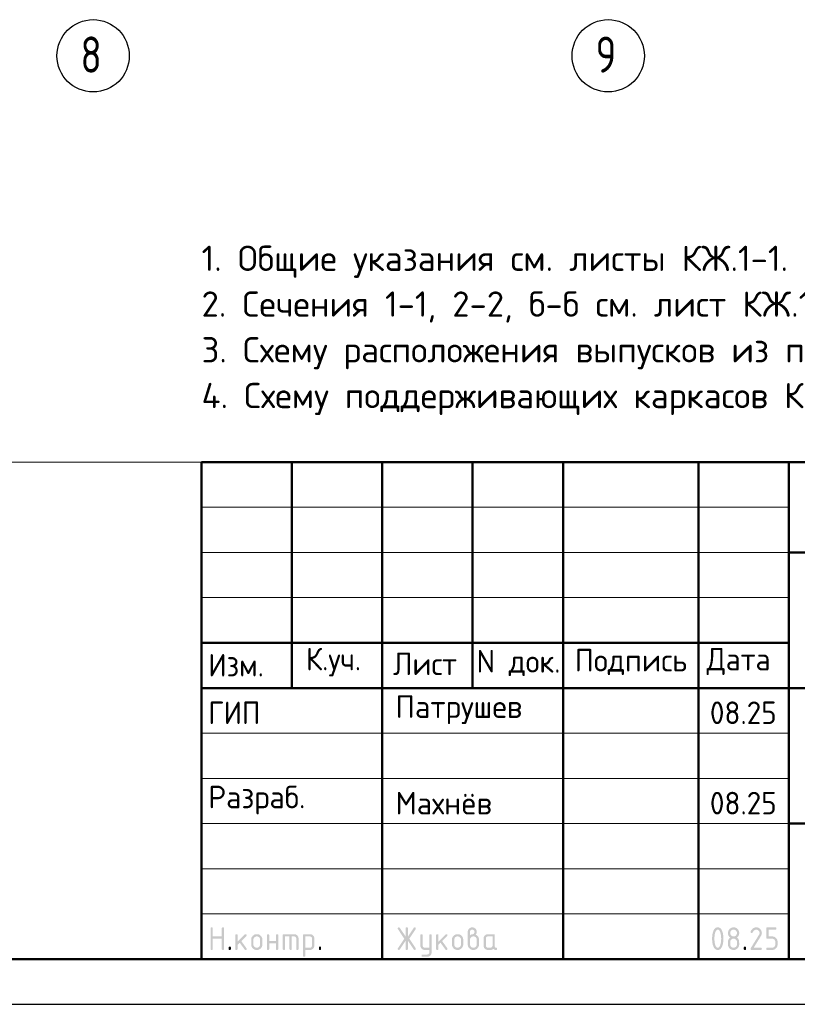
# Model space of a CAD drawing. Header units: millimetres. Extents: x 0 to 42000, y 0 to 29700.
# Tile 2 of 4: x 20987 to 29593, y 0 to 10896. Entities that reach past the tile are written whole.
import ezdxf

# ---------------------------------------------------------------- set-up
doc = ezdxf.new("R2010")
doc.units = ezdxf.units.MM
doc.linetypes.add('______5', pattern=[1100, 800, -100, 100, -100])
doc.layers.add('Standard', color=7, linetype='Continuous', lineweight=25)
doc.layers.add('Оси', color=7, linetype='______5', true_color=0x656565)
doc.styles.add('ISOCPEUR', font='txt')

msp = doc.modelspace()

# ---------------------------------------------------------------- hatches: boundary and pattern name
at = {"layer": 'Standard', "linetype": 'Continuous', "lineweight": 25, "transparency": 33554687}
for points in [[(23099, 614), (23099, 839), (23099, 840), (23099, 842), (23099, 843), (23100, 844), (23100, 845), (23101, 846), (23101, 847), (23102, 848), (23103, 849), (23104, 850), (23105, 850), (23106, 851), (23107, 851), (23109, 851), (23110, 851), (23112, 851), (23113, 851), (23115, 851), (23116, 851), (23117, 851), (23118, 850), (23119, 850), (23120, 849), (23121, 848), (23122, 847), (23122, 846), (23123, 845), (23123, 844), (23124, 843), (23124, 842), (23124, 840), (23124, 839), (23124, 751), (23224, 751), (23224, 839), (23224, 840), (23224, 842), (23224, 843), (23225, 844), (23225, 845), (23226, 846), (23226, 847), (23227, 848), (23228, 849), (23229, 850), (23230, 850), (23231, 851), (23232, 851), (23233, 851), (23235, 851), (23236, 851), (23238, 851), (23239, 851), (23241, 851), (23242, 851), (23243, 850), (23244, 850), (23245, 849), (23246, 848), (23247, 847), (23247, 846), (23248, 845), (23248, 844), (23249, 843), (23249, 842), (23249, 840), (23249, 839), (23249, 614), (23249, 612), (23249, 611), (23249, 609), (23248, 608), (23248, 607), (23247, 606), (23247, 605), (23246, 604), (23245, 604), (23244, 603), (23243, 602), (23242, 602), (23241, 602), (23239, 601), (23238, 601), (23236, 601), (23235, 601), (23233, 601), (23232, 602), (23231, 602), (23230, 602), (23229, 603), (23228, 604), (23227, 604), (23226, 605), (23226, 606), (23225, 607), (23225, 608), (23224, 609), (23224, 611), (23224, 612), (23224, 614), (23224, 726), (23124, 726), (23124, 614), (23124, 612), (23124, 611), (23124, 609), (23123, 608), (23123, 607), (23122, 606), (23122, 605), (23121, 604), (23120, 604), (23119, 603), (23118, 602), (23117, 602), (23116, 602), (23115, 601), (23113, 601), (23112, 601), (23110, 601), (23109, 601), (23107, 602), (23106, 602), (23105, 602), (23104, 603), (23103, 604), (23102, 604), (23101, 605), (23101, 606), (23100, 607), (23100, 608), (23099, 609), (23099, 611), (23099, 612)], [(23399, 694), (23478, 773), (23478, 773), (23479, 774), (23480, 775), (23482, 775), (23483, 776), (23484, 776), (23485, 776), (23486, 776), (23488, 776), (23489, 776), (23491, 776), (23492, 775), (23493, 775), (23494, 774), (23495, 774), (23496, 773), (23497, 772), (23497, 771), (23498, 770), (23498, 769), (23499, 768), (23499, 767), (23499, 765), (23499, 764), (23499, 762), (23499, 761), (23498, 760), (23498, 759), (23497, 758), (23497, 757), (23496, 756), (23495, 755), (23440, 700), (23496, 621), (23498, 619), (23498, 617), (23499, 616), (23499, 614), (23499, 612), (23499, 611), (23499, 609), (23498, 608), (23498, 607), (23497, 606), (23497, 605), (23496, 604), (23495, 604), (23494, 603), (23493, 602), (23492, 602), (23491, 602), (23489, 601), (23488, 601), (23486, 601), (23485, 601), (23483, 602), (23482, 602), (23480, 603), (23479, 603), (23478, 604), (23477, 605), (23476, 607), (23422, 682), (23399, 659), (23399, 614), (23399, 612), (23399, 611), (23399, 609), (23398, 608), (23398, 607), (23397, 606), (23397, 605), (23396, 604), (23395, 604), (23394, 603), (23393, 602), (23392, 602), (23391, 602), (23389, 601), (23388, 601), (23386, 601), (23385, 601), (23383, 601), (23382, 602), (23381, 602), (23380, 602), (23379, 603), (23378, 604), (23377, 604), (23376, 605), (23376, 606), (23375, 607), (23375, 608), (23374, 609), (23374, 611), (23374, 612), (23374, 614), (23374, 764), (23374, 765), (23374, 767), (23374, 768), (23375, 769), (23375, 770), (23376, 771), (23376, 772), (23377, 773), (23378, 774), (23379, 774), (23380, 775), (23381, 775), (23382, 776), (23383, 776), (23385, 776), (23386, 776), (23388, 776), (23389, 776), (23391, 776), (23392, 775), (23393, 775), (23394, 774), (23395, 774), (23396, 773), (23397, 772), (23397, 771), (23398, 770), (23398, 769), (23399, 768), (23399, 767), (23399, 765), (23399, 764)], [(23749, 676), (23749, 614), (23749, 612), (23748, 611), (23748, 609), (23748, 608), (23747, 607), (23747, 606), (23746, 605), (23746, 604), (23745, 604), (23744, 603), (23743, 602), (23742, 602), (23740, 602), (23739, 601), (23738, 601), (23736, 601), (23735, 601), (23733, 601), (23732, 602), (23731, 602), (23729, 602), (23729, 603), (23728, 604), (23727, 604), (23726, 605), (23725, 606), (23725, 607), (23724, 608), (23724, 609), (23724, 611), (23724, 612), (23724, 614), (23724, 764), (23724, 765), (23724, 767), (23724, 768), (23724, 769), (23725, 770), (23725, 771), (23726, 772), (23727, 773), (23728, 774), (23729, 774), (23729, 775), (23731, 775), (23732, 776), (23733, 776), (23735, 776), (23736, 776), (23738, 776), (23739, 776), (23740, 776), (23742, 775), (23743, 775), (23744, 774), (23745, 774), (23746, 773), (23746, 772), (23747, 771), (23747, 770), (23748, 769), (23748, 768), (23748, 767), (23749, 765), (23749, 764), (23749, 701), (23823, 701), (23823, 764), (23823, 765), (23824, 767), (23824, 768), (23824, 769), (23825, 770), (23825, 771), (23826, 772), (23826, 773), (23827, 774), (23828, 774), (23829, 775), (23830, 775), (23832, 776), (23833, 776), (23834, 776), (23836, 776), (23837, 776), (23839, 776), (23840, 776), (23841, 775), (23843, 775), (23843, 774), (23844, 774), (23845, 773), (23846, 772), (23847, 771), (23847, 770), (23848, 769), (23848, 768), (23848, 767), (23848, 765), (23848, 764), (23848, 614), (23848, 612), (23848, 611), (23848, 609), (23848, 608), (23847, 607), (23847, 606), (23846, 605), (23845, 604), (23844, 604), (23843, 603), (23843, 602), (23841, 602), (23840, 602), (23839, 601), (23837, 601), (23836, 601), (23834, 601), (23833, 601), (23832, 602), (23830, 602), (23829, 602), (23828, 603), (23827, 604), (23826, 604), (23826, 605), (23825, 606), (23825, 607), (23824, 608), (23824, 609), (23824, 611), (23823, 612), (23823, 614), (23823, 676)], [(23911, 776), (24023, 776), (24026, 776), (24028, 776), (24031, 776), (24033, 775), (24036, 775), (24038, 774), (24040, 773), (24043, 773), (24045, 772), (24047, 770), (24049, 769), (24051, 768), (24053, 767), (24055, 765), (24057, 763), (24059, 762), (24061, 760), (24062, 758), (24064, 756), (24065, 754), (24067, 752), (24068, 750), (24069, 748), (24070, 745), (24071, 743), (24071, 741), (24072, 739), (24072, 736), (24073, 734), (24073, 731), (24073, 729), (24073, 726), (24073, 614), (24073, 612), (24073, 611), (24073, 609), (24073, 608), (24072, 607), (24072, 606), (24071, 605), (24070, 604), (24069, 604), (24068, 603), (24067, 602), (24066, 602), (24065, 602), (24064, 601), (24062, 601), (24061, 601), (24059, 601), (24058, 601), (24057, 602), (24055, 602), (24054, 602), (24053, 603), (24052, 604), (24051, 604), (24051, 605), (24050, 606), (24049, 607), (24049, 608), (24049, 609), (24048, 611), (24048, 612), (24048, 614), (24048, 726), (24048, 729), (24048, 731), (24047, 734), (24046, 736), (24046, 738), (24044, 740), (24043, 742), (24041, 744), (24039, 746), (24037, 747), (24035, 748), (24033, 749), (24031, 750), (24028, 751), (24026, 751), (24023, 751), (23998, 751), (23998, 614), (23998, 612), (23998, 611), (23998, 609), (23998, 608), (23997, 607), (23997, 606), (23996, 605), (23995, 604), (23995, 604), (23994, 603), (23993, 602), (23991, 602), (23990, 602), (23989, 601), (23987, 601), (23986, 601), (23984, 601), (23983, 601), (23982, 602), (23980, 602), (23979, 602), (23978, 603), (23977, 604), (23977, 604), (23976, 605), (23975, 606), (23975, 607), (23974, 608), (23974, 609), (23974, 611), (23973, 612), (23973, 614), (23973, 751), (23924, 751), (23924, 614), (23924, 612), (23923, 611), (23923, 609), (23923, 608), (23922, 607), (23922, 606), (23921, 605), (23920, 604), (23920, 604), (23919, 603), (23918, 602), (23916, 602), (23915, 602), (23914, 601), (23913, 601), (23911, 601), (23909, 601), (23908, 601), (23907, 602), (23906, 602), (23904, 602), (23903, 603), (23902, 604), (23902, 604), (23901, 605), (23900, 606), (23900, 607), (23899, 608), (23899, 609), (23899, 611), (23898, 612), (23898, 614), (23898, 764), (23898, 765), (23899, 767), (23899, 768), (23899, 769), (23900, 770), (23900, 771), (23901, 772), (23902, 773), (23902, 774), (23903, 774), (23904, 775), (23906, 775), (23907, 776), (23908, 776), (23909, 776)], [(25259, 704), (25194, 607), (25193, 605), (25192, 604), (25191, 603), (25190, 603), (25188, 602), (25187, 602), (25185, 601), (25183, 601), (25182, 601), (25180, 601), (25179, 602), (25178, 602), (25177, 603), (25176, 603), (25175, 604), (25174, 605), (25173, 605), (25173, 606), (25172, 607), (25172, 609), (25171, 610), (25171, 611), (25171, 613), (25171, 614), (25171, 616), (25172, 618), (25172, 619), (25173, 621), (25243, 726), (25173, 832), (25172, 833), (25172, 835), (25171, 837), (25171, 838), (25171, 840), (25171, 841), (25171, 843), (25172, 844), (25172, 845), (25173, 846), (25173, 847), (25174, 848), (25175, 849), (25176, 849), (25177, 850), (25178, 850), (25179, 851), (25181, 851), (25182, 851), (25184, 851), (25185, 851), (25187, 851), (25188, 851), (25189, 850), (25191, 849), (25192, 848), (25193, 847), (25194, 846), (25259, 749), (25259, 839), (25259, 840), (25259, 842), (25259, 843), (25259, 844), (25260, 845), (25260, 846), (25261, 847), (25262, 848), (25262, 849), (25263, 850), (25264, 850), (25266, 851), (25267, 851), (25268, 851), (25269, 851), (25271, 851), (25273, 851), (25274, 851), (25275, 851), (25277, 851), (25278, 850), (25279, 850), (25280, 849), (25280, 848), (25281, 847), (25282, 846), (25282, 845), (25283, 844), (25283, 843), (25283, 842), (25284, 840), (25284, 839), (25284, 749), (25348, 846), (25349, 847), (25350, 848), (25351, 849), (25353, 850), (25354, 851), (25356, 851), (25357, 851), (25359, 851), (25360, 851), (25361, 851), (25362, 851), (25363, 850), (25365, 850), (25366, 849), (25367, 848), (25367, 847), (25368, 847), (25369, 846), (25370, 845), (25370, 843), (25371, 842), (25371, 841), (25371, 840), (25371, 839), (25371, 837), (25371, 835), (25370, 833), (25369, 832), (25299, 726), (25369, 621), (25370, 619), (25371, 617), (25371, 616), (25371, 614), (25371, 613), (25371, 611), (25371, 610), (25370, 609), (25370, 608), (25369, 607), (25368, 606), (25368, 605), (25367, 604), (25366, 603), (25365, 603), (25364, 602), (25363, 602), (25361, 602), (25360, 601), (25359, 601), (25357, 601), (25356, 602), (25354, 602), (25353, 603), (25351, 603), (25350, 604), (25349, 605), (25348, 607), (25284, 704), (25284, 614), (25284, 612), (25283, 611), (25283, 609), (25283, 608), (25282, 607), (25282, 606), (25281, 605), (25280, 604), (25280, 604), (25279, 603), (25278, 602), (25277, 602), (25275, 602), (25274, 601), (25273, 601), (25271, 601), (25269, 601), (25268, 601), (25267, 602), (25266, 602), (25264, 602), (25263, 603), (25262, 604), (25262, 604), (25261, 605), (25260, 606), (25260, 607), (25259, 608), (25259, 609), (25259, 611), (25259, 612), (25259, 614)], [(25521, 576), (25521, 601), (25471, 601), (25468, 601), (25466, 602), (25463, 602), (25461, 602), (25458, 603), (25456, 603), (25454, 604), (25452, 605), (25449, 606), (25447, 607), (25445, 608), (25443, 609), (25441, 611), (25439, 612), (25437, 614), (25436, 616), (25434, 618), (25432, 620), (25431, 622), (25429, 624), (25428, 626), (25427, 628), (25426, 630), (25425, 632), (25424, 634), (25423, 637), (25422, 639), (25422, 641), (25422, 644), (25421, 646), (25421, 649), (25421, 651), (25421, 764), (25421, 765), (25421, 767), (25421, 768), (25422, 769), (25422, 770), (25423, 771), (25423, 772), (25424, 773), (25425, 774), (25426, 774), (25427, 775), (25428, 775), (25429, 776), (25431, 776), (25432, 776), (25434, 776), (25435, 776), (25437, 776), (25438, 776), (25439, 775), (25440, 775), (25441, 774), (25442, 774), (25443, 773), (25444, 772), (25444, 771), (25445, 770), (25445, 769), (25446, 768), (25446, 767), (25446, 765), (25446, 764), (25446, 651), (25446, 649), (25447, 646), (25447, 644), (25448, 642), (25449, 640), (25450, 638), (25452, 636), (25454, 634), (25455, 632), (25457, 630), (25459, 629), (25462, 628), (25464, 627), (25466, 627), (25468, 626), (25471, 626), (25521, 626), (25521, 764), (25521, 765), (25521, 767), (25521, 768), (25522, 769), (25522, 770), (25523, 771), (25523, 772), (25524, 773), (25525, 774), (25526, 774), (25527, 775), (25528, 775), (25529, 776), (25530, 776), (25532, 776), (25533, 776), (25535, 776), (25536, 776), (25538, 776), (25539, 775), (25540, 775), (25541, 774), (25542, 774), (25543, 773), (25544, 772), (25544, 771), (25545, 770), (25545, 769), (25545, 768), (25546, 767), (25546, 765), (25546, 764), (25546, 576), (25546, 574), (25546, 571), (25545, 569), (25545, 566), (25545, 564), (25544, 562), (25543, 559), (25542, 557), (25541, 555), (25540, 553), (25539, 551), (25538, 549), (25537, 547), (25535, 545), (25533, 543), (25532, 541), (25530, 539), (25528, 538), (25526, 536), (25524, 535), (25522, 533), (25520, 532), (25518, 531), (25516, 530), (25514, 529), (25511, 528), (25509, 528), (25507, 527), (25504, 527), (25502, 527), (25499, 526), (25497, 526), (25446, 526), (25445, 526), (25443, 527), (25442, 527), (25441, 527), (25440, 528), (25439, 528), (25438, 529), (25437, 529), (25436, 530), (25435, 531), (25435, 532), (25434, 533), (25434, 535), (25434, 536), (25434, 537), (25434, 539), (25434, 540), (25434, 541), (25434, 542), (25435, 544), (25435, 545), (25436, 546), (25436, 547), (25437, 548), (25438, 549), (25439, 549), (25440, 550), (25442, 550), (25443, 551), (25444, 551), (25445, 551), (25446, 551), (25496, 551), (25499, 551), (25501, 552), (25503, 552), (25506, 553), (25508, 554), (25510, 555), (25512, 557), (25514, 558), (25515, 560), (25517, 562), (25518, 564), (25519, 566), (25520, 568), (25520, 571), (25521, 573)], [(25621, 694), (25700, 773), (25700, 773), (25701, 774), (25702, 775), (25704, 775), (25705, 776), (25706, 776), (25707, 776), (25708, 776), (25710, 776), (25711, 776), (25713, 776), (25714, 775), (25715, 775), (25716, 774), (25717, 774), (25718, 773), (25719, 772), (25719, 771), (25720, 770), (25720, 769), (25721, 768), (25721, 767), (25721, 765), (25721, 764), (25721, 762), (25721, 761), (25721, 760), (25720, 759), (25720, 758), (25719, 757), (25718, 756), (25717, 755), (25662, 700), (25719, 621), (25720, 619), (25720, 617), (25721, 616), (25721, 614), (25721, 612), (25721, 611), (25721, 609), (25720, 608), (25720, 607), (25719, 606), (25719, 605), (25718, 604), (25717, 604), (25716, 603), (25715, 602), (25714, 602), (25713, 602), (25711, 601), (25710, 601), (25708, 601), (25707, 601), (25705, 602), (25704, 602), (25703, 603), (25701, 603), (25700, 604), (25699, 605), (25698, 607), (25644, 682), (25621, 659), (25621, 614), (25621, 612), (25621, 611), (25621, 609), (25620, 608), (25620, 607), (25619, 606), (25619, 605), (25618, 604), (25617, 604), (25616, 603), (25615, 602), (25614, 602), (25613, 602), (25611, 601), (25610, 601), (25608, 601), (25607, 601), (25606, 601), (25604, 602), (25603, 602), (25602, 602), (25601, 603), (25600, 604), (25599, 604), (25598, 605), (25598, 606), (25597, 607), (25597, 608), (25596, 609), (25596, 611), (25596, 612), (25596, 614), (25596, 764), (25596, 765), (25596, 767), (25596, 768), (25597, 769), (25597, 770), (25598, 771), (25598, 772), (25599, 773), (25600, 774), (25601, 774), (25602, 775), (25603, 775), (25604, 776), (25606, 776), (25607, 776), (25608, 776), (25610, 776), (25611, 776), (25613, 776), (25614, 775), (25615, 775), (25616, 774), (25617, 774), (25618, 773), (25619, 772), (25619, 771), (25620, 770), (25620, 769), (25621, 768), (25621, 767), (25621, 765), (25621, 764)], [(29137, 851), (29140, 851), (29144, 851), (29147, 851), (29150, 850), (29153, 850), (29156, 849), (29158, 848), (29161, 847), (29164, 846), (29167, 844), (29169, 843), (29172, 841), (29174, 839), (29177, 837), (29179, 835), (29181, 833), (29184, 831), (29186, 828), (29188, 826), (29189, 823), (29191, 821), (29193, 818), (29194, 816), (29195, 813), (29196, 810), (29197, 807), (29198, 804), (29198, 801), (29199, 798), (29199, 795), (29200, 792), (29200, 789), (29200, 784), (29199, 780), (29198, 775), (29197, 771), (29195, 766), (29193, 762), (29191, 757), (29188, 753), (29110, 626), (29187, 626), (29189, 626), (29190, 626), (29191, 626), (29193, 626), (29194, 625), (29195, 625), (29196, 624), (29197, 623), (29197, 622), (29198, 621), (29198, 620), (29199, 619), (29199, 618), (29199, 617), (29200, 615), (29200, 614), (29200, 612), (29199, 611), (29199, 610), (29199, 608), (29198, 607), (29198, 606), (29197, 605), (29197, 604), (29196, 604), (29195, 603), (29194, 602), (29193, 602), (29191, 602), (29190, 601), (29189, 601), (29187, 601), (29087, 601), (29086, 601), (29084, 601), (29083, 602), (29082, 602), (29081, 602), (29080, 603), (29079, 604), (29078, 604), (29077, 605), (29076, 606), (29076, 607), (29075, 608), (29075, 609), (29075, 611), (29075, 612), (29075, 614), (29075, 616), (29075, 617), (29076, 619), (29077, 621), (29168, 768), (29170, 771), (29171, 773), (29172, 776), (29173, 778), (29174, 781), (29174, 783), (29175, 786), (29175, 789), (29175, 793), (29174, 796), (29173, 800), (29172, 803), (29171, 806), (29168, 809), (29166, 813), (29164, 815), (29161, 818), (29158, 820), (29155, 822), (29152, 823), (29148, 825), (29145, 826), (29141, 826), (29137, 826), (29135, 826), (29132, 826), (29129, 825), (29127, 824), (29124, 823), (29122, 822), (29119, 820), (29117, 818), (29114, 816), (29112, 814), (29110, 812), (29107, 809), (29105, 806), (29103, 802), (29100, 799), (29098, 795), (29097, 793), (29096, 792), (29095, 791), (29094, 790), (29092, 790), (29091, 789), (29089, 789), (29087, 789), (29086, 789), (29084, 789), (29083, 789), (29082, 790), (29081, 790), (29080, 791), (29079, 791), (29078, 792), (29077, 793), (29076, 794), (29076, 795), (29075, 796), (29075, 797), (29075, 798), (29075, 800), (29075, 801), (29075, 803), (29075, 804), (29075, 805), (29076, 806), (29079, 812), (29082, 817), (29085, 822), (29088, 826), (29092, 830), (29095, 834), (29099, 837), (29103, 840), (29107, 843), (29111, 845), (29115, 847), (29119, 848), (29123, 850), (29128, 851), (29132, 851)], [(29250, 739), (29250, 839), (29250, 840), (29250, 842), (29250, 843), (29250, 844), (29251, 845), (29251, 846), (29252, 847), (29253, 848), (29253, 849), (29254, 850), (29255, 850), (29257, 851), (29258, 851), (29259, 851), (29261, 851), (29262, 851), (29349, 851), (29351, 851), (29352, 851), (29354, 851), (29355, 851), (29356, 850), (29357, 850), (29358, 849), (29359, 848), (29359, 847), (29360, 846), (29361, 845), (29361, 844), (29361, 843), (29362, 842), (29362, 840), (29362, 839), (29362, 837), (29362, 836), (29361, 834), (29361, 833), (29361, 832), (29360, 831), (29359, 830), (29359, 829), (29358, 829), (29357, 828), (29356, 827), (29355, 827), (29354, 827), (29352, 826), (29351, 826), (29349, 826), (29275, 826), (29275, 751), (29312, 751), (29315, 751), (29318, 751), (29322, 751), (29324, 750), (29327, 750), (29330, 749), (29333, 748), (29336, 747), (29339, 746), (29341, 744), (29344, 743), (29347, 741), (29349, 739), (29351, 737), (29354, 735), (29356, 733), (29358, 731), (29360, 728), (29362, 726), (29364, 723), (29366, 721), (29367, 718), (29369, 715), (29370, 713), (29371, 710), (29372, 707), (29373, 704), (29373, 701), (29374, 698), (29374, 695), (29374, 692), (29374, 689), (29374, 664), (29374, 661), (29374, 657), (29374, 654), (29373, 651), (29373, 648), (29372, 645), (29371, 643), (29370, 640), (29369, 637), (29367, 634), (29366, 632), (29364, 629), (29362, 627), (29360, 624), (29358, 622), (29356, 620), (29354, 617), (29351, 615), (29349, 613), (29346, 612), (29344, 610), (29341, 608), (29339, 607), (29336, 606), (29333, 605), (29330, 604), (29327, 603), (29324, 602), (29321, 602), (29318, 602), (29315, 601), (29312, 601), (29262, 601), (29261, 601), (29259, 601), (29258, 602), (29257, 602), (29255, 602), (29254, 603), (29253, 604), (29253, 604), (29252, 605), (29251, 606), (29251, 607), (29250, 608), (29250, 610), (29250, 611), (29250, 612), (29250, 614), (29250, 615), (29250, 617), (29250, 618), (29250, 619), (29251, 620), (29251, 621), (29252, 622), (29253, 623), (29253, 624), (29254, 625), (29255, 625), (29257, 626), (29258, 626), (29259, 626), (29261, 626), (29262, 626), (29312, 626), (29316, 626), (29319, 627), (29323, 628), (29326, 629), (29330, 630), (29333, 632), (29336, 634), (29338, 637), (29341, 640), (29343, 643), (29345, 646), (29347, 649), (29348, 653), (29349, 656), (29349, 660), (29349, 664), (29349, 689), (29349, 693), (29349, 696), (29348, 700), (29347, 703), (29345, 707), (29343, 710), (29341, 713), (29338, 715), (29336, 718), (29333, 720), (29330, 722), (29326, 724), (29323, 725), (29319, 726), (29316, 726), (29312, 726), (29262, 726), (29261, 726), (29259, 726), (29258, 727), (29257, 727), (29255, 727), (29254, 728), (29253, 729), (29253, 729), (29252, 730), (29251, 731), (29251, 732), (29250, 733), (29250, 734), (29250, 736), (29250, 737)], [(23299, 626), (23299, 628), (23299, 629), (23299, 631), (23300, 632), (23300, 633), (23301, 634), (23301, 635), (23302, 636), (23303, 637), (23304, 637), (23305, 638), (23306, 638), (23307, 638), (23309, 639), (23310, 639), (23312, 639), (23313, 639), (23314, 639), (23316, 638), (23317, 638), (23318, 638), (23319, 637), (23320, 637), (23321, 636), (23322, 635), (23322, 634), (23323, 633), (23323, 632), (23324, 631), (23324, 629), (23324, 628), (23324, 626), (23324, 614), (23324, 612), (23324, 611), (23324, 610), (23323, 608), (23323, 607), (23322, 606), (23322, 605), (23321, 604), (23320, 604), (23319, 603), (23318, 602), (23317, 602), (23316, 602), (23314, 601), (23313, 601), (23312, 601), (23310, 601), (23309, 601), (23307, 602), (23306, 602), (23305, 602), (23304, 603), (23303, 604), (23302, 604), (23301, 605), (23301, 606), (23300, 607), (23300, 608), (23299, 610), (23299, 611), (23299, 612), (23299, 614)], [(24298, 626), (24298, 628), (24298, 629), (24299, 631), (24299, 632), (24299, 633), (24300, 634), (24301, 635), (24301, 636), (24302, 637), (24303, 637), (24304, 638), (24305, 638), (24307, 638), (24308, 639), (24309, 639), (24311, 639), (24312, 639), (24314, 639), (24315, 638), (24316, 638), (24317, 638), (24318, 637), (24319, 637), (24320, 636), (24321, 635), (24322, 634), (24322, 633), (24323, 632), (24323, 631), (24323, 629), (24323, 628), (24323, 626), (24323, 614), (24323, 612), (24323, 611), (24323, 610), (24323, 608), (24322, 607), (24322, 606), (24321, 605), (24320, 604), (24319, 604), (24318, 603), (24317, 602), (24316, 602), (24315, 602), (24314, 601), (24312, 601), (24311, 601), (24309, 601), (24308, 601), (24307, 602), (24305, 602), (24304, 602), (24303, 603), (24302, 604), (24301, 604), (24301, 605), (24300, 606), (24299, 607), (24299, 608), (24299, 610), (24298, 611), (24298, 612), (24298, 614)], [(29000, 626), (29000, 628), (29000, 629), (29000, 631), (29001, 632), (29001, 633), (29002, 634), (29002, 635), (29003, 636), (29004, 637), (29005, 637), (29006, 638), (29007, 638), (29008, 638), (29009, 639), (29011, 639), (29012, 639), (29014, 639), (29015, 639), (29017, 638), (29018, 638), (29019, 638), (29020, 637), (29021, 637), (29022, 636), (29023, 635), (29023, 634), (29024, 633), (29024, 632), (29024, 631), (29025, 629), (29025, 628), (29025, 626), (29025, 614), (29025, 612), (29025, 611), (29024, 610), (29024, 608), (29024, 607), (29023, 606), (29023, 605), (29022, 604), (29021, 604), (29020, 603), (29019, 602), (29018, 602), (29017, 602), (29015, 601), (29014, 601), (29012, 601), (29011, 601), (29009, 601), (29008, 602), (29007, 602), (29006, 602), (29005, 603), (29004, 604), (29003, 604), (29002, 605), (29002, 606), (29001, 607), (29001, 608), (29000, 610), (29000, 611), (29000, 612), (29000, 614)]]:
    msp.add_hatch(color=7, dxfattribs=at).paths.add_polyline_path(points, flags=16)
h = msp.add_hatch(color=7, dxfattribs=at)
h.paths.add_polyline_path([(23549, 664), (23549, 714), (23549, 717), (23549, 720), (23549, 723), (23550, 726), (23550, 729), (23551, 732), (23552, 735), (23553, 738), (23554, 740), (23556, 743), (23557, 746), (23559, 748), (23561, 751), (23563, 753), (23565, 756), (23567, 758), (23569, 760), (23572, 762), (23574, 764), (23577, 766), (23579, 768), (23582, 769), (23584, 770), (23587, 772), (23590, 773), (23593, 774), (23596, 774), (23599, 775), (23602, 776), (23605, 776), (23608, 776), (23611, 776), (23614, 776), (23618, 776), (23621, 776), (23624, 775), (23627, 774), (23630, 774), (23633, 773), (23635, 772), (23638, 770), (23641, 769), (23643, 768), (23646, 766), (23648, 764), (23651, 762), (23653, 760), (23655, 758), (23658, 756), (23660, 753), (23662, 751), (23663, 749), (23665, 746), (23666, 743), (23668, 741), (23669, 738), (23670, 735), (23671, 732), (23672, 729), (23672, 726), (23673, 723), (23673, 720), (23674, 717), (23674, 714), (23674, 664), (23674, 660), (23673, 657), (23673, 654), (23672, 651), (23672, 648), (23671, 645), (23670, 642), (23669, 640), (23668, 637), (23666, 634), (23665, 632), (23663, 629), (23662, 627), (23660, 624), (23658, 622), (23655, 620), (23653, 617), (23651, 615), (23648, 613), (23646, 612), (23643, 610), (23641, 608), (23638, 607), (23635, 606), (23632, 605), (23629, 604), (23627, 603), (23624, 602), (23621, 602), (23617, 602), (23614, 601), (23611, 601), (23608, 601), (23605, 602), (23602, 602), (23599, 602), (23596, 603), (23593, 604), (23590, 605), (23587, 606), (23584, 607), (23582, 608), (23579, 610), (23577, 612), (23574, 613), (23572, 615), (23569, 617), (23567, 620), (23565, 622), (23563, 624), (23561, 627), (23559, 629), (23557, 632), (23556, 634), (23554, 637), (23553, 640), (23552, 642), (23551, 645), (23550, 648), (23550, 651), (23549, 654), (23549, 657), (23549, 660)], flags=16)
h.paths.add_polyline_path([(23648, 664), (23648, 714), (23648, 718), (23648, 721), (23647, 725), (23646, 728), (23644, 732), (23642, 735), (23640, 738), (23638, 740), (23635, 743), (23632, 745), (23629, 747), (23625, 749), (23622, 750), (23619, 751), (23615, 751), (23611, 751), (23607, 751), (23604, 751), (23600, 750), (23597, 749), (23594, 747), (23590, 745), (23587, 743), (23585, 740), (23582, 738), (23580, 735), (23578, 732), (23577, 728), (23575, 725), (23574, 721), (23574, 718), (23574, 714), (23574, 664), (23574, 660), (23574, 656), (23575, 653), (23577, 649), (23578, 646), (23580, 643), (23582, 640), (23585, 637), (23587, 634), (23590, 632), (23593, 630), (23597, 629), (23600, 628), (23604, 627), (23607, 626), (23611, 626), (23615, 626), (23619, 627), (23622, 628), (23625, 629), (23629, 630), (23632, 633), (23635, 635), (23638, 637), (23640, 640), (23642, 643), (23644, 646), (23646, 649), (23647, 653), (23648, 656), (23648, 660)])
h = msp.add_hatch(color=7, dxfattribs=at)
h.paths.add_polyline_path([(24123, 764), (24123, 765), (24124, 767), (24124, 768), (24124, 769), (24125, 770), (24125, 771), (24126, 772), (24127, 773), (24127, 774), (24128, 774), (24129, 775), (24130, 775), (24132, 776), (24133, 776), (24134, 776), (24136, 776), (24198, 776), (24201, 776), (24203, 776), (24206, 776), (24208, 775), (24211, 775), (24213, 774), (24215, 773), (24218, 773), (24220, 772), (24222, 770), (24224, 769), (24226, 768), (24228, 767), (24230, 765), (24232, 763), (24234, 762), (24236, 760), (24237, 758), (24239, 756), (24240, 754), (24241, 752), (24243, 750), (24244, 748), (24245, 746), (24245, 743), (24246, 741), (24247, 739), (24247, 736), (24248, 734), (24248, 731), (24248, 729), (24248, 726), (24248, 651), (24248, 649), (24248, 646), (24248, 644), (24247, 641), (24247, 639), (24246, 637), (24245, 634), (24245, 632), (24244, 630), (24243, 628), (24241, 626), (24240, 624), (24239, 622), (24237, 620), (24236, 618), (24234, 616), (24232, 614), (24230, 612), (24228, 611), (24226, 609), (24224, 608), (24222, 607), (24220, 606), (24218, 605), (24215, 604), (24213, 603), (24211, 603), (24208, 602), (24206, 602), (24203, 602), (24201, 601), (24198, 601), (24148, 601), (24148, 539), (24148, 537), (24148, 536), (24148, 535), (24148, 533), (24147, 532), (24147, 531), (24146, 530), (24145, 529), (24145, 529), (24144, 528), (24143, 528), (24141, 527), (24140, 527), (24139, 527), (24138, 526), (24136, 526), (24134, 526), (24133, 527), (24132, 527), (24130, 527), (24129, 528), (24128, 528), (24127, 529), (24127, 529), (24126, 530), (24125, 531), (24125, 532), (24124, 533), (24124, 535), (24124, 536), (24123, 537), (24123, 539)], flags=16)
h.paths.add_polyline_path([(24148, 751), (24148, 626), (24198, 626), (24201, 626), (24203, 627), (24206, 627), (24208, 628), (24210, 629), (24212, 630), (24214, 632), (24216, 634), (24218, 635), (24219, 637), (24220, 639), (24221, 642), (24222, 644), (24223, 646), (24223, 649), (24223, 651), (24223, 726), (24223, 729), (24223, 731), (24222, 734), (24221, 736), (24220, 738), (24219, 740), (24218, 742), (24216, 744), (24214, 746), (24212, 747), (24210, 748), (24208, 749), (24206, 750), (24203, 751), (24201, 751), (24198, 751)])
h = msp.add_hatch(color=7, dxfattribs=at)
h.paths.add_polyline_path([(25771, 664), (25771, 714), (25771, 717), (25771, 720), (25771, 723), (25772, 726), (25773, 729), (25773, 732), (25774, 735), (25775, 738), (25777, 740), (25778, 743), (25779, 746), (25781, 748), (25783, 751), (25785, 753), (25787, 756), (25789, 758), (25791, 760), (25794, 762), (25796, 764), (25799, 766), (25801, 768), (25804, 769), (25806, 770), (25809, 772), (25812, 773), (25815, 774), (25818, 774), (25821, 775), (25824, 776), (25827, 776), (25830, 776), (25833, 776), (25836, 776), (25840, 776), (25843, 776), (25846, 775), (25849, 774), (25852, 774), (25855, 773), (25857, 772), (25860, 770), (25863, 769), (25865, 768), (25868, 766), (25871, 764), (25873, 762), (25875, 760), (25878, 758), (25880, 756), (25882, 753), (25884, 751), (25885, 749), (25887, 746), (25889, 743), (25890, 741), (25891, 738), (25892, 735), (25893, 732), (25894, 729), (25894, 726), (25895, 723), (25895, 720), (25896, 717), (25896, 714), (25896, 664), (25896, 660), (25895, 657), (25895, 654), (25894, 651), (25894, 648), (25893, 645), (25892, 642), (25891, 640), (25890, 637), (25888, 634), (25887, 632), (25885, 629), (25884, 627), (25882, 624), (25880, 622), (25877, 620), (25875, 617), (25873, 615), (25870, 613), (25868, 612), (25865, 610), (25863, 608), (25860, 607), (25857, 606), (25854, 605), (25852, 604), (25849, 603), (25846, 602), (25843, 602), (25840, 602), (25836, 601), (25833, 601), (25830, 601), (25827, 602), (25824, 602), (25821, 602), (25818, 603), (25815, 604), (25812, 605), (25809, 606), (25806, 607), (25804, 608), (25801, 610), (25799, 612), (25796, 613), (25794, 615), (25791, 617), (25789, 620), (25787, 622), (25785, 624), (25783, 627), (25781, 629), (25779, 632), (25778, 634), (25777, 637), (25775, 640), (25774, 642), (25773, 645), (25773, 648), (25772, 651), (25771, 654), (25771, 657), (25771, 660)], flags=16)
h.paths.add_polyline_path([(25871, 664), (25871, 714), (25871, 718), (25870, 721), (25869, 725), (25868, 728), (25866, 732), (25864, 735), (25862, 738), (25860, 740), (25857, 743), (25854, 745), (25851, 747), (25848, 749), (25844, 750), (25841, 751), (25837, 751), (25833, 751), (25829, 751), (25826, 751), (25822, 750), (25819, 749), (25816, 747), (25813, 745), (25810, 743), (25807, 740), (25804, 738), (25802, 735), (25800, 732), (25799, 728), (25797, 725), (25797, 721), (25796, 718), (25796, 714), (25796, 664), (25796, 660), (25797, 656), (25797, 653), (25799, 649), (25800, 646), (25802, 643), (25804, 640), (25807, 637), (25809, 634), (25812, 632), (25815, 630), (25819, 629), (25822, 628), (25826, 627), (25829, 626), (25833, 626), (25837, 626), (25841, 627), (25844, 628), (25848, 629), (25851, 630), (25854, 633), (25857, 635), (25860, 637), (25862, 640), (25864, 643), (25866, 646), (25868, 649), (25869, 653), (25870, 656), (25871, 660)])
h = msp.add_hatch(color=7, dxfattribs=at)
h.paths.add_polyline_path([(25971, 764), (25975, 767), (25979, 769), (25982, 772), (25986, 773), (25990, 775), (25993, 775), (25997, 776), (26000, 776), (26002, 776), (26004, 777), (26006, 777), (26007, 778), (26009, 779), (26011, 781), (26013, 783), (26014, 785), (26016, 787), (26017, 789), (26018, 791), (26019, 793), (26020, 795), (26020, 797), (26021, 799), (26021, 801), (26021, 804), (26020, 806), (26020, 809), (26019, 811), (26018, 813), (26017, 815), (26015, 817), (26014, 819), (26012, 821), (26010, 822), (26008, 824), (26005, 824), (26003, 825), (26001, 826), (25998, 826), (25996, 826), (25993, 826), (25991, 826), (25988, 825), (25986, 824), (25984, 823), (25982, 822), (25980, 821), (25978, 819), (25976, 817), (25975, 815), (25973, 813), (25973, 811), (25972, 809), (25971, 806), (25971, 804), (25971, 801)])
h.paths.add_polyline_path([(26033, 771), (26037, 769), (26041, 767), (26045, 765), (26048, 762), (26052, 759), (26055, 756), (26058, 752), (26060, 748), (26063, 744), (26065, 740), (26067, 736), (26068, 732), (26069, 727), (26070, 723), (26070, 718), (26070, 714), (26070, 664), (26070, 661), (26070, 657), (26070, 654), (26069, 651), (26069, 648), (26068, 645), (26067, 642), (26066, 640), (26065, 637), (26063, 634), (26062, 632), (26060, 629), (26058, 627), (26056, 624), (26054, 622), (26052, 619), (26050, 617), (26048, 615), (26045, 613), (26043, 612), (26040, 610), (26037, 608), (26035, 607), (26032, 606), (26029, 605), (26026, 604), (26024, 603), (26021, 602), (26018, 602), (26014, 602), (26011, 601), (26008, 601), (26005, 601), (26002, 602), (25999, 602), (25996, 602), (25993, 603), (25990, 604), (25987, 605), (25984, 606), (25981, 607), (25979, 608), (25976, 610), (25973, 612), (25971, 613), (25968, 615), (25966, 617), (25964, 620), (25962, 622), (25960, 624), (25958, 627), (25956, 629), (25954, 632), (25953, 634), (25951, 637), (25950, 640), (25949, 643), (25948, 645), (25947, 648), (25947, 651), (25946, 654), (25946, 657), (25946, 661), (25946, 664), (25946, 801), (25946, 804), (25946, 806), (25946, 809), (25947, 811), (25947, 814), (25948, 816), (25948, 818), (25949, 821), (25950, 823), (25951, 825), (25953, 827), (25954, 829), (25955, 831), (25957, 833), (25958, 835), (25960, 837), (25962, 839), (25964, 840), (25966, 842), (25968, 843), (25970, 844), (25972, 846), (25974, 847), (25976, 848), (25979, 849), (25981, 849), (25983, 850), (25986, 850), (25988, 851), (25990, 851), (25993, 851), (25996, 851), (25998, 851), (26001, 851), (26003, 851), (26006, 850), (26008, 850), (26010, 849), (26013, 849), (26015, 848), (26017, 847), (26019, 846), (26021, 844), (26023, 843), (26025, 842), (26027, 840), (26029, 839), (26031, 837), (26033, 835), (26034, 833), (26036, 831), (26037, 829), (26039, 827), (26040, 825), (26041, 823), (26042, 821), (26043, 818), (26043, 816), (26044, 814), (26045, 811), (26045, 809), (26045, 806), (26045, 804), (26045, 801), (26045, 797), (26045, 792), (26044, 788), (26042, 784), (26041, 781), (26038, 777), (26036, 774)], flags=16)
h.paths.add_polyline_path([(26045, 664), (26045, 714), (26045, 718), (26045, 721), (26044, 725), (26043, 728), (26041, 732), (26039, 735), (26037, 738), (26035, 740), (26032, 743), (26029, 745), (26026, 747), (26023, 749), (26019, 750), (26016, 751), (26012, 751), (26008, 751), (26004, 751), (26001, 751), (25997, 750), (25994, 749), (25990, 747), (25987, 745), (25984, 743), (25982, 740), (25979, 738), (25977, 735), (25975, 732), (25973, 728), (25972, 725), (25971, 721), (25971, 718), (25971, 714), (25971, 664), (25971, 660), (25971, 656), (25972, 653), (25973, 649), (25975, 646), (25977, 643), (25979, 640), (25982, 637), (25984, 634), (25987, 632), (25990, 630), (25994, 629), (25997, 628), (26001, 627), (26004, 626), (26008, 626), (26012, 626), (26016, 627), (26019, 628), (26023, 629), (26026, 630), (26029, 633), (26032, 635), (26035, 637), (26037, 640), (26039, 643), (26041, 646), (26043, 649), (26044, 653), (26045, 656), (26045, 660)])
h = msp.add_hatch(color=7, dxfattribs=at)
h.paths.add_polyline_path([(26220, 751), (26170, 751), (26168, 751), (26165, 751), (26163, 750), (26161, 749), (26159, 748), (26157, 747), (26155, 746), (26153, 744), (26151, 742), (26150, 740), (26148, 738), (26147, 736), (26147, 734), (26146, 731), (26146, 729), (26146, 726), (26146, 651), (26146, 649), (26146, 646), (26147, 644), (26147, 642), (26148, 640), (26150, 638), (26151, 636), (26153, 634), (26155, 632), (26157, 630), (26159, 629), (26161, 628), (26163, 627), (26166, 627), (26168, 626), (26170, 626), (26195, 626), (26198, 626), (26200, 627), (26203, 627), (26205, 628), (26207, 629), (26209, 630), (26211, 632), (26213, 634), (26215, 635), (26216, 637), (26218, 639), (26218, 642), (26219, 644), (26220, 646), (26220, 649), (26220, 651)])
h.paths.add_polyline_path([(26270, 614), (26270, 612), (26270, 611), (26270, 609), (26270, 608), (26269, 607), (26269, 606), (26268, 605), (26267, 604), (26266, 604), (26265, 603), (26264, 602), (26263, 602), (26262, 602), (26261, 601), (26259, 601), (26258, 601), (26253, 601), (26249, 602), (26246, 603), (26242, 605), (26238, 606), (26235, 609), (26232, 611), (26229, 615), (26226, 611), (26222, 609), (26218, 606), (26214, 605), (26210, 603), (26205, 602), (26200, 601), (26195, 601), (26170, 601), (26168, 601), (26165, 602), (26163, 602), (26160, 602), (26158, 603), (26156, 603), (26153, 604), (26151, 605), (26149, 606), (26147, 607), (26145, 608), (26143, 609), (26141, 611), (26139, 612), (26137, 614), (26135, 616), (26133, 618), (26132, 619), (26130, 621), (26129, 623), (26127, 625), (26126, 628), (26125, 630), (26124, 632), (26123, 634), (26123, 636), (26122, 639), (26121, 641), (26121, 644), (26121, 646), (26121, 649), (26121, 651), (26121, 726), (26121, 729), (26121, 731), (26121, 734), (26121, 736), (26122, 739), (26123, 741), (26123, 743), (26124, 746), (26125, 748), (26126, 750), (26127, 752), (26129, 754), (26130, 756), (26132, 758), (26133, 760), (26135, 762), (26137, 763), (26139, 765), (26141, 767), (26143, 768), (26145, 769), (26147, 770), (26149, 772), (26151, 773), (26153, 773), (26156, 774), (26158, 775), (26160, 775), (26163, 776), (26165, 776), (26168, 776), (26170, 776), (26233, 776), (26234, 776), (26236, 776), (26237, 776), (26238, 775), (26239, 775), (26240, 774), (26241, 774), (26242, 773), (26243, 772), (26244, 771), (26244, 770), (26245, 769), (26245, 768), (26245, 767), (26245, 765), (26245, 764), (26245, 639), (26245, 637), (26246, 636), (26246, 634), (26246, 633), (26246, 632), (26247, 631), (26248, 630), (26248, 629), (26249, 629), (26250, 628), (26251, 627), (26252, 627), (26254, 627), (26255, 626), (26256, 626), (26258, 626), (26259, 626), (26261, 626), (26262, 626), (26263, 625), (26264, 625), (26265, 625), (26266, 624), (26267, 623), (26268, 622), (26269, 621), (26269, 620), (26270, 619), (26270, 618), (26270, 617), (26270, 615)], flags=16)
h = msp.add_hatch(color=7, dxfattribs=at)
h.paths.add_polyline_path([(28750, 726), (28750, 734), (28749, 742), (28749, 749), (28748, 756), (28747, 764), (28746, 771), (28745, 778), (28743, 785), (28742, 790), (28741, 794), (28739, 799), (28738, 803), (28736, 807), (28734, 810), (28732, 813), (28731, 816), (28729, 818), (28727, 820), (28724, 822), (28722, 824), (28720, 825), (28718, 826), (28715, 826), (28712, 826), (28710, 826), (28708, 826), (28705, 825), (28703, 824), (28701, 822), (28699, 820), (28696, 818), (28695, 816), (28693, 813), (28691, 810), (28689, 807), (28688, 803), (28686, 799), (28685, 794), (28683, 790), (28682, 785), (28680, 778), (28679, 770), (28678, 763), (28677, 756), (28676, 749), (28676, 741), (28675, 734), (28675, 726), (28675, 719), (28676, 711), (28676, 704), (28677, 696), (28678, 689), (28679, 682), (28680, 675), (28682, 668), (28683, 663), (28684, 658), (28686, 654), (28687, 650), (28689, 646), (28691, 643), (28693, 639), (28694, 637), (28696, 634), (28698, 632), (28701, 630), (28703, 629), (28705, 628), (28707, 627), (28710, 626), (28712, 626), (28715, 626), (28718, 627), (28720, 628), (28722, 629), (28724, 630), (28727, 632), (28729, 634), (28731, 637), (28732, 639), (28734, 643), (28736, 646), (28738, 650), (28739, 654), (28741, 658), (28742, 663), (28743, 668), (28745, 675), (28746, 682), (28747, 689), (28748, 696), (28749, 704), (28749, 711), (28750, 719)])
h.paths.add_polyline_path([(28775, 726), (28775, 721), (28775, 715), (28775, 710), (28774, 705), (28774, 699), (28773, 694), (28773, 689), (28772, 685), (28771, 680), (28771, 675), (28770, 671), (28769, 666), (28768, 662), (28766, 657), (28765, 653), (28764, 649), (28762, 643), (28760, 638), (28757, 633), (28755, 628), (28752, 624), (28749, 620), (28746, 616), (28743, 613), (28740, 610), (28736, 608), (28733, 606), (28729, 604), (28725, 603), (28721, 602), (28717, 601), (28712, 601), (28708, 601), (28704, 602), (28700, 603), (28696, 604), (28692, 606), (28689, 608), (28685, 610), (28682, 613), (28679, 616), (28676, 620), (28673, 624), (28670, 628), (28668, 632), (28665, 638), (28663, 643), (28661, 649), (28660, 653), (28658, 657), (28657, 661), (28656, 666), (28655, 670), (28654, 675), (28654, 680), (28653, 684), (28652, 689), (28652, 694), (28651, 699), (28651, 705), (28650, 710), (28650, 715), (28650, 721), (28650, 726), (28650, 732), (28650, 737), (28650, 743), (28651, 748), (28651, 753), (28652, 758), (28652, 763), (28653, 768), (28654, 773), (28654, 778), (28655, 782), (28656, 787), (28657, 791), (28658, 795), (28660, 800), (28661, 804), (28663, 810), (28665, 815), (28668, 820), (28670, 825), (28673, 829), (28676, 833), (28679, 836), (28682, 839), (28685, 842), (28689, 845), (28692, 847), (28696, 848), (28700, 850), (28704, 851), (28708, 851), (28712, 851), (28717, 851), (28721, 851), (28725, 850), (28729, 848), (28733, 847), (28736, 845), (28740, 842), (28743, 839), (28746, 836), (28749, 833), (28752, 829), (28755, 824), (28757, 820), (28760, 815), (28762, 810), (28764, 804), (28765, 799), (28766, 795), (28768, 791), (28769, 787), (28770, 782), (28771, 777), (28771, 773), (28772, 768), (28773, 763), (28773, 758), (28774, 753), (28774, 748), (28775, 743), (28775, 737), (28775, 732)], flags=16)
h = msp.add_hatch(color=7, dxfattribs=at)
h.paths.add_polyline_path([(28887, 626), (28891, 626), (28895, 627), (28898, 628), (28902, 629), (28905, 630), (28908, 632), (28911, 634), (28914, 637), (28917, 640), (28919, 643), (28921, 646), (28922, 649), (28923, 653), (28924, 656), (28925, 660), (28925, 664), (28925, 689), (28925, 693), (28924, 696), (28923, 700), (28922, 703), (28921, 707), (28919, 710), (28916, 713), (28914, 715), (28911, 718), (28908, 720), (28905, 722), (28902, 724), (28898, 725), (28895, 726), (28891, 726), (28887, 726), (28883, 726), (28880, 726), (28876, 725), (28873, 724), (28870, 722), (28867, 720), (28864, 718), (28861, 715), (28858, 713), (28856, 710), (28854, 707), (28853, 703), (28851, 700), (28851, 696), (28850, 693), (28850, 689), (28850, 664), (28850, 660), (28851, 656), (28851, 653), (28853, 649), (28854, 646), (28856, 643), (28858, 640), (28861, 637), (28864, 634), (28867, 632), (28870, 630), (28873, 629), (28876, 628), (28880, 627), (28883, 626)])
h.paths.add_polyline_path([(28887, 601), (28884, 601), (28881, 602), (28878, 602), (28875, 602), (28872, 603), (28869, 604), (28866, 605), (28863, 606), (28861, 607), (28858, 608), (28855, 610), (28853, 612), (28850, 613), (28848, 615), (28845, 617), (28843, 620), (28841, 622), (28839, 624), (28837, 627), (28835, 629), (28834, 632), (28832, 634), (28831, 637), (28830, 640), (28828, 643), (28828, 645), (28827, 648), (28826, 651), (28826, 654), (28825, 657), (28825, 661), (28825, 664), (28825, 689), (28825, 693), (28825, 696), (28826, 700), (28827, 704), (28827, 707), (28828, 710), (28830, 714), (28831, 717), (28833, 720), (28835, 723), (28837, 726), (28839, 729), (28841, 731), (28844, 734), (28847, 736), (28850, 739), (28847, 741), (28844, 744), (28841, 746), (28839, 749), (28837, 752), (28835, 755), (28833, 758), (28831, 761), (28830, 764), (28828, 767), (28827, 771), (28827, 774), (28826, 778), (28825, 781), (28825, 785), (28825, 789), (28825, 792), (28825, 795), (28826, 798), (28826, 801), (28827, 804), (28828, 807), (28828, 810), (28830, 813), (28831, 816), (28832, 818), (28834, 821), (28835, 823), (28837, 826), (28839, 828), (28841, 831), (28843, 833), (28845, 835), (28848, 837), (28850, 839), (28853, 841), (28855, 843), (28858, 844), (28861, 846), (28863, 847), (28866, 848), (28869, 849), (28872, 850), (28875, 850), (28878, 851), (28881, 851), (28884, 851), (28887, 851), (28891, 851), (28894, 851), (28897, 851), (28900, 850), (28903, 850), (28906, 849), (28909, 848), (28911, 847), (28914, 846), (28917, 844), (28919, 843), (28922, 841), (28924, 839), (28927, 837), (28929, 835), (28932, 833), (28934, 831), (28936, 828), (28938, 826), (28939, 823), (28941, 821), (28943, 818), (28944, 816), (28945, 813), (28946, 810), (28947, 807), (28948, 804), (28949, 801), (28949, 798), (28949, 795), (28950, 792), (28950, 789), (28950, 785), (28949, 781), (28949, 778), (28948, 774), (28947, 771), (28946, 767), (28945, 764), (28943, 761), (28942, 758), (28940, 755), (28938, 752), (28936, 749), (28933, 746), (28931, 744), (28928, 741), (28925, 739), (28929, 735), (28933, 732), (28937, 728), (28939, 724), (28942, 719), (28944, 715), (28946, 710), (28947, 705), (28948, 704), (28948, 702), (28948, 701), (28948, 699), (28949, 697), (28949, 695), (28949, 692), (28949, 690), (28949, 687), (28949, 684), (28950, 681), (28950, 678), (28950, 675), (28950, 671), (28950, 668), (28950, 664), (28950, 661), (28949, 657), (28949, 654), (28949, 651), (28948, 648), (28947, 645), (28946, 643), (28945, 640), (28944, 637), (28943, 634), (28941, 632), (28939, 629), (28938, 627), (28936, 624), (28934, 622), (28932, 620), (28929, 617), (28927, 615), (28924, 613), (28922, 612), (28919, 610), (28917, 608), (28914, 607), (28911, 606), (28909, 605), (28906, 604), (28903, 603), (28900, 602), (28897, 602), (28894, 602), (28891, 601)], flags=16)
h.paths.add_polyline_path([(28887, 751), (28891, 751), (28895, 752), (28898, 753), (28902, 754), (28905, 755), (28908, 757), (28911, 759), (28914, 762), (28917, 765), (28919, 768), (28921, 771), (28922, 774), (28923, 778), (28924, 781), (28925, 785), (28925, 789), (28925, 793), (28924, 796), (28923, 800), (28922, 803), (28921, 806), (28919, 809), (28916, 812), (28914, 815), (28911, 818), (28908, 820), (28905, 822), (28902, 823), (28898, 825), (28895, 826), (28891, 826), (28887, 826), (28883, 826), (28880, 826), (28876, 825), (28873, 823), (28870, 822), (28867, 820), (28864, 818), (28861, 815), (28858, 813), (28856, 810), (28854, 807), (28853, 803), (28851, 800), (28851, 796), (28850, 793), (28850, 789), (28850, 785), (28851, 781), (28851, 778), (28853, 774), (28854, 771), (28856, 768), (28858, 765), (28861, 762), (28864, 759), (28867, 757), (28870, 755), (28873, 754), (28876, 753), (28880, 752), (28883, 751)])

# ---------------------------------------------------------------- linework, layer by layer
at = {"layer": 'Standard', "color": 7, "linetype": 'Continuous', "lineweight": 50, "transparency": 33554687}
for p, q in [((23000, 500), (23000, 6000)), ((23000, 6000), (41500, 6000)), ((24000, 3500), (24000, 6000)), ((25000, 500), (25000, 6000)), ((26000, 3500), (26000, 6000)), ((27000, 500), (27000, 6000)), ((28500, 500), (28500, 6000)), ((29500, 500), (29500, 6000)), ((29500, 5000), (41500, 5000)), ((23000, 4000), (29500, 4000)), ((23000, 4000), (29500, 4000)), ((23000, 3500), (29500, 3500)), ((23000, 3500), (29500, 3500)), ((29500, 3500), (41500, 3500)), ((29500, 2000), (41500, 2000))]:
    msp.add_line(p, q, dxfattribs=at)
at = {"layer": 'Standard', "color": 7, "linetype": 'Continuous', "lineweight": 13, "transparency": 33554687}
for p, q in [((23000, 5500), (29500, 5500)), ((23000, 5000), (29500, 5000)), ((23000, 4500), (29500, 4500)), ((23000, 3000), (29500, 3000)), ((23000, 2500), (29500, 2500)), ((23000, 2500), (29500, 2500)), ((23000, 2000), (29500, 2000)), ((23000, 2000), (29500, 2000)), ((23000, 1500), (29500, 1500)), ((23000, 1000), (29500, 1000))]:
    msp.add_line(p, q, dxfattribs=at)
at = {"layer": 'Standard', "color": 7, "linetype": 'Continuous', "lineweight": 25, "transparency": 33554687}
msp.add_line((23000, 500), (41500, 500), dxfattribs=at)
msp.add_line((23000, 500), (41500, 500), dxfattribs=at)
msp.add_line((23000, 500), (41500, 500), dxfattribs=at)
msp.add_lwpolyline([(0, 0), (42000, 0), (42000, 29700), (0, 29700), (0, 0)], close=True, dxfattribs=at)
at = {"layer": 'Standard', "color": 7, "linetype": 'Continuous', "lineweight": 50, "transparency": 33554687}
msp.add_lwpolyline([(2000, 29200), (41500, 29200), (41500, 500), (2000, 500), (2000, 29200)], close=True, dxfattribs=at)
at = {"layer": 'Standard', "color": 7, "linetype": 'Continuous', "lineweight": 13, "transparency": 33554687}
for points in [[(41500, 29200), (2000, 29200), (2000, 6000), (41500, 6000), (41500, 29200)], [(41500, 500), (23000, 500), (23000, 6000), (41500, 6000), (41500, 500)]]:
    msp.add_lwpolyline(points, dxfattribs=at)
at = {"layer": 'Standard', "color": 7, "linetype": 'Continuous', "lineweight": 25, "transparency": 33554687}
msp.add_lwpolyline([(41500, 6000), (23000, 6000), (23000, 500), (41500, 500), (41500, 6000)], dxfattribs=at)
at = {"layer": 'Оси', "color": 7, "linetype": 'Continuous', "lineweight": 25, "transparency": 33554687}
for centre in [(21800, 10496), (27500, 10496)]:
    msp.add_circle(centre, 400, dxfattribs=at)

# ---------------------------------------------------------------- texts
at = {"layer": 'Standard', "color": 7, "linetype": 'Continuous', "lineweight": 13, "transparency": 33554687, "insert": (23000, 8395), "char_height": 280, "width": 12772.9, "attachment_point": 1, "line_spacing_factor": 1.084337}
msp.add_mtext('\\A1;{\\fISOCPEUR|i0|b0;\\H279.999995;\\W1.000000;\\C7;1. Общие указания см. листы КЖ.1-1.}\\P{\\fISOCPEUR|i0|b0;\\H279.999995;\\W1.000000;\\C7;2. Сечения 1-1, 2-2, б-б см. лист КЖ.1-15.}\\P{\\fISOCPEUR|i0|b0;\\H279.999995;\\W1.000000;\\C7;3. Схему расположения выпусков из плиты ростверка см. лист КЖ.1-16.}\\P{\\fISOCPEUR|i0|b0;\\H279.999995;\\W1.000000;\\C7;4. Схему поддерживающих каркасов КП1 см. лист КЖ.1-14.}\\P', dxfattribs=at)
at = {"layer": 'Standard', "color": 7, "linetype": 'Continuous', "lineweight": 25, "transparency": 33554687, "char_height": 250, "attachment_point": 7, "style": 'ISOCPEUR'}
for s, insert, width in [('\\W0.93;Изм.', (23074, 3628), 752.88), ('\\W0.93;К.уч.', (24156, 3628), 816.01), ('\\W0.94;Лист', (25119, 3643), 866.93), ('\\W0.95;N док.', (26043, 3631), 1068.13), ('\\W0.96;Подпись', (27129, 3643), 1344.28), ('\\W0.94;Дата', (28588, 3643), 967.74), ('\\W0.92;ГИП', (23074, 3101), 689.6), ('\\W0.97;Патрушев', (25146, 3101), 1670.19), ('\\W0.94;08.25', (28625, 3101), 891.68), ('\\W0.96;Разраб.', (23074, 2101), 1306.55), ('\\W0.96;Махнёв', (25146, 2101), 1243.9), ('\\W0.94;08.25', (28625, 2101), 891.68)]:
    msp.add_mtext(s, dxfattribs=dict(at, insert=insert, width=width))
at = {"layer": 'Оси', "color": 7, "linetype": 'Continuous', "lineweight": 35, "transparency": 33554687, "char_height": 400, "width": 435.2, "attachment_point": 7, "style": 'ISOCPEUR'}
for s, insert in [('\\W0.78;8', (21660, 10309)), ('\\W0.78;9', (27360, 10309))]:
    msp.add_mtext(s, dxfattribs=dict(at, insert=insert))

doc.saveas('drawing.dxf')
